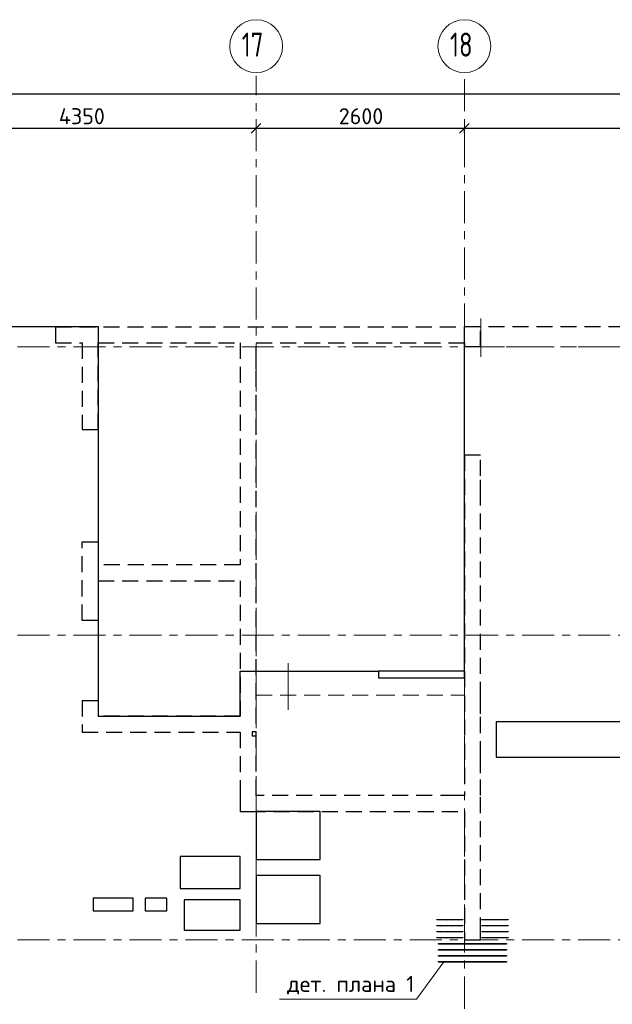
# Model space of a CAD drawing. Header units: metres. Extents: x -38 to 90, y -15 to 21.
# Tile 49 of 127: x 40.1 to 47.5, y 8.19 to 20.48. Entities that reach past the tile are written whole.
import ezdxf

# ---------------------------------------------------------------- set-up
doc = ezdxf.new("R2010")
doc.units = ezdxf.units.M
doc.header["$PDMODE"] = 65
for name, pattern in [('______11', [0.5, 0.4, -0.05, 0, -0.05]), ('______2', [0.27, 0.2, -0.07]), ('______3', [0.5, 0.4, -0.1]), ('______5', [1.1, 0.8, -0.1, 0.1, -0.1])]:
    doc.linetypes.add(name, pattern=pattern)
for name, color, linetype, lineweight in [('XR$2$Осевая линия (1)', 7, '______5', 13), ('XR$2$Размерная линия (1)', 7, 'Continuous', 13), ('XR$3$Арматурный каркас 01', 4, 'Continuous', 35), ('XR$3$Балка (1)', 7, '______3', 13), ('XR$3$Перекрытие (1)', 7, 'Continuous', 35), ('XR$3$Текст_ общее_1', 7, 'Continuous', 13)]:
    doc.layers.add(name, color=color, linetype=linetype, lineweight=lineweight)
doc.layers.add('XR$5$Стена_ бетон несущ.', color=7, linetype='Continuous', lineweight=70, true_color=0xb4b496)
doc.styles.add('ISOCPEUR', font='txt')
doc.dimstyles.new('DIMSTYLE_3', dxfattribs={"dimtxt": 0.2, "dimasz": 0.2, "dimexe": 0, "dimexo": 0, "dimgap": 0.1, "dimtad": 2, "dimdec": 0, "dimlfac": 1000, "dimrnd": 5, "dimzin": 12, "dimdsep": 46, "dimtxsty": 'ISOCPEUR', "dimblk1": 'ALL_ML_STRICH', "dimblk2": 'ALL_ML_STRICH', "dimsah": 1, "dimcen": 0, "dimclrd": 7, "dimclre": 256, "dimclrt": 7, "dimadec": 0, "dimazin": 0, "dimtfac": 1, "dimtdec": 0, "dimtix": 1, "dimtmove": 2, "dimatfit": 3, "dimfxl": 0, "dimtzin": 0, "dimlwd": 0, "dimlwe": -3, "dimarcsym": 0})

# ---------------------------------------------------------------- blocks, each defined once
blk = doc.blocks.new('ALL_ML_STRICH')
at = {"color": 0, "linetype": 'ByBlock', "lineweight": -2}
for p, q in [((-1, 0), (0.5, 0)), ((-0.3, -0.3), (0.3, 0.3)), ((0, -0.5), (0, 0.5))]:
    blk.add_line(p, q, dxfattribs=at)
blk = doc.blocks.new('*D11')
at = {"layer": 'DEFPOINTS', "color": 7, "linetype": 'Continuous', "lineweight": 13, "transparency": 33554687}
for p in [(0.5, 19.557), (0.5, 19.377), (61.6, 17.12)]:
    blk.add_point(p, dxfattribs=at)
at = {"layer": 'XR$2$Размерная линия (1)', "color": 9, "linetype": 'Continuous', "lineweight": -2, "true_color": 0xc7c7c7, "transparency": 33554687}
for p, q in [((0.5, 19.357), (0.5, 19.557)), ((61.6, 17.14), (61.6, 19.557))]:
    blk.add_line(p, q, dxfattribs=at)
at = {"layer": 'XR$2$Размерная линия (1)', "color": 7, "linetype": 'Continuous', "lineweight": -2, "transparency": 33554687}
blk.add_line((0.5, 19.557), (61.6, 19.557), dxfattribs=at)
at = {"layer": 'XR$2$Размерная линия (1)', "color": 7, "linetype": 'Continuous', "lineweight": 13, "transparency": 33554687, "xscale": 0.2, "yscale": 0.2, "zscale": 0.2, "rotation": 180}
blk.add_blockref('ALL_ML_STRICH', (0.5, 19.557), dxfattribs=at)
at = {"layer": 'XR$2$Размерная линия (1)', "color": 7, "linetype": 'Continuous', "lineweight": 13, "transparency": 33554687, "xscale": 0.2, "yscale": 0.2, "zscale": 0.2}
blk.add_blockref('ALL_ML_STRICH', (61.6, 19.557), dxfattribs=at)
at = {"layer": 'XR$2$Размерная линия (1)', "color": 7, "linetype": 'Continuous', "lineweight": 13, "transparency": 33554687, "insert": (31.1, 19.707), "char_height": 0.2, "width": 1, "attachment_point": 5, "style": 'ISOCPEUR'}
blk.add_mtext('\\A1;{61100}', dxfattribs=at)
blk = doc.blocks.new('*D35')
at = {"layer": 'DEFPOINTS', "color": 7, "linetype": 'Continuous', "lineweight": 13, "transparency": 33554687}
for p in [(38.7, 19.186), (38.7, 19.126), (43.05, 19.104)]:
    blk.add_point(p, dxfattribs=at)
at = {"layer": 'XR$2$Размерная линия (1)', "color": 9, "linetype": 'Continuous', "lineweight": -2, "true_color": 0xc7c7c7, "transparency": 33554687}
for p, q in [((38.7, 19.166), (38.7, 19.126)), ((43.05, 19.124), (43.05, 19.126))]:
    blk.add_line(p, q, dxfattribs=at)
at = {"layer": 'XR$2$Размерная линия (1)', "color": 7, "linetype": 'Continuous', "lineweight": -2, "transparency": 33554687}
blk.add_line((38.7, 19.126), (43.05, 19.126), dxfattribs=at)
at = {"layer": 'XR$2$Размерная линия (1)', "color": 7, "linetype": 'Continuous', "lineweight": 13, "transparency": 33554687, "xscale": 0.2, "yscale": 0.2, "zscale": 0.2, "rotation": 180}
blk.add_blockref('ALL_ML_STRICH', (38.7, 19.126), dxfattribs=at)
at = {"layer": 'XR$2$Размерная линия (1)', "color": 7, "linetype": 'Continuous', "lineweight": 13, "transparency": 33554687, "xscale": 0.2, "yscale": 0.2, "zscale": 0.2}
blk.add_blockref('ALL_ML_STRICH', (43.05, 19.126), dxfattribs=at)
at = {"layer": 'XR$2$Размерная линия (1)', "color": 7, "linetype": 'Continuous', "lineweight": 13, "transparency": 33554687, "insert": (40.875, 19.276), "char_height": 0.2, "width": 0.8, "attachment_point": 5, "style": 'ISOCPEUR'}
blk.add_mtext('\\A1;{4350}', dxfattribs=at)
blk = doc.blocks.new('*D36')
at = {"layer": 'DEFPOINTS', "color": 7, "linetype": 'Continuous', "lineweight": 13, "transparency": 33554687}
for p in [(43.05, 19.126), (43.05, 19.104), (45.65, 19.05)]:
    blk.add_point(p, dxfattribs=at)
at = {"layer": 'XR$2$Размерная линия (1)', "color": 9, "linetype": 'Continuous', "lineweight": -2, "true_color": 0xc7c7c7, "transparency": 33554687}
for p, q in [((43.05, 19.124), (43.05, 19.126)), ((45.65, 19.07), (45.65, 19.126))]:
    blk.add_line(p, q, dxfattribs=at)
at = {"layer": 'XR$2$Размерная линия (1)', "color": 7, "linetype": 'Continuous', "lineweight": -2, "transparency": 33554687}
blk.add_line((43.05, 19.126), (45.65, 19.126), dxfattribs=at)
at = {"layer": 'XR$2$Размерная линия (1)', "color": 7, "linetype": 'Continuous', "lineweight": 13, "transparency": 33554687, "xscale": 0.2, "yscale": 0.2, "zscale": 0.2, "rotation": 180}
blk.add_blockref('ALL_ML_STRICH', (43.05, 19.126), dxfattribs=at)
at = {"layer": 'XR$2$Размерная линия (1)', "color": 7, "linetype": 'Continuous', "lineweight": 13, "transparency": 33554687, "xscale": 0.2, "yscale": 0.2, "zscale": 0.2}
blk.add_blockref('ALL_ML_STRICH', (45.65, 19.126), dxfattribs=at)
at = {"layer": 'XR$2$Размерная линия (1)', "color": 7, "linetype": 'Continuous', "lineweight": 13, "transparency": 33554687, "insert": (44.36, 19.276), "char_height": 0.2, "width": 0.8, "attachment_point": 5, "style": 'ISOCPEUR'}
blk.add_mtext('\\A1;{2600}', dxfattribs=at)
blk = doc.blocks.new('*D37')
at = {"layer": 'DEFPOINTS', "color": 7, "linetype": 'Continuous', "lineweight": 13, "transparency": 33554687}
for p in [(45.65, 19.126), (45.65, 19.05), (51.5, 17.39)]:
    blk.add_point(p, dxfattribs=at)
at = {"layer": 'XR$2$Размерная линия (1)', "color": 9, "linetype": 'Continuous', "lineweight": -2, "true_color": 0xc7c7c7, "transparency": 33554687}
for p, q in [((45.65, 19.07), (45.65, 19.126)), ((51.5, 17.41), (51.5, 19.126))]:
    blk.add_line(p, q, dxfattribs=at)
at = {"layer": 'XR$2$Размерная линия (1)', "color": 7, "linetype": 'Continuous', "lineweight": -2, "transparency": 33554687}
blk.add_line((45.65, 19.126), (51.5, 19.126), dxfattribs=at)
at = {"layer": 'XR$2$Размерная линия (1)', "color": 7, "linetype": 'Continuous', "lineweight": 13, "transparency": 33554687, "xscale": 0.2, "yscale": 0.2, "zscale": 0.2, "rotation": 180}
blk.add_blockref('ALL_ML_STRICH', (45.65, 19.126), dxfattribs=at)
at = {"layer": 'XR$2$Размерная линия (1)', "color": 7, "linetype": 'Continuous', "lineweight": 13, "transparency": 33554687, "xscale": 0.2, "yscale": 0.2, "zscale": 0.2}
blk.add_blockref('ALL_ML_STRICH', (51.5, 19.126), dxfattribs=at)
at = {"layer": 'XR$2$Размерная линия (1)', "color": 7, "linetype": 'Continuous', "lineweight": 13, "transparency": 33554687, "insert": (48.585, 19.276), "char_height": 0.2, "width": 0.8, "attachment_point": 5, "style": 'ISOCPEUR'}
blk.add_mtext('\\A1;{5850}', dxfattribs=at)

msp = doc.modelspace()

# ---------------------------------------------------------------- hatches: boundary and pattern name
at = {"layer": 'XR$3$Арматурный каркас 01', "linetype": 'Continuous', "lineweight": 50, "transparency": 33554687}
for points in [[(45.358, 9.2432), (45.3578, 9.2444), (45.3571, 9.2454), (45.3561, 9.246), (45.355, 9.2462), (45.3539, 9.246), (45.3529, 9.2454), (45.3522, 9.2444), (45.352, 9.2432), (45.3522, 9.2421), (45.3529, 9.2411), (45.3539, 9.2405), (45.355, 9.2402), (45.3561, 9.2405), (45.3571, 9.2411), (45.3578, 9.2421)], [(45.433, 9.2432), (45.4328, 9.2444), (45.4321, 9.2454), (45.4311, 9.246), (45.43, 9.2462), (45.4289, 9.246), (45.4279, 9.2454), (45.4272, 9.2444), (45.427, 9.2432), (45.4272, 9.2421), (45.4279, 9.2411), (45.4289, 9.2405), (45.43, 9.2402), (45.4311, 9.2405), (45.4321, 9.2411), (45.4328, 9.2421)], [(45.508, 9.2432), (45.5078, 9.2444), (45.5071, 9.2454), (45.5061, 9.246), (45.505, 9.2462), (45.5039, 9.246), (45.5029, 9.2454), (45.5022, 9.2444), (45.502, 9.2432), (45.5022, 9.2421), (45.5029, 9.2411), (45.5039, 9.2405), (45.505, 9.2402), (45.5061, 9.2405), (45.5071, 9.2411), (45.5078, 9.2421)], [(45.583, 9.2432), (45.5828, 9.2444), (45.5821, 9.2454), (45.5811, 9.246), (45.58, 9.2462), (45.5789, 9.246), (45.5779, 9.2454), (45.5772, 9.2444), (45.577, 9.2432), (45.5772, 9.2421), (45.5779, 9.2411), (45.5789, 9.2405), (45.58, 9.2402), (45.5811, 9.2405), (45.5821, 9.2411), (45.5828, 9.2421)], [(45.943, 9.2432), (45.9428, 9.2444), (45.9421, 9.2454), (45.9411, 9.246), (45.94, 9.2462), (45.9389, 9.246), (45.9379, 9.2454), (45.9372, 9.2444), (45.937, 9.2432), (45.9372, 9.2421), (45.9379, 9.2411), (45.9389, 9.2405), (45.94, 9.2402), (45.9411, 9.2405), (45.9421, 9.2411), (45.9428, 9.2421)], [(45.998, 9.2432), (45.9978, 9.2444), (45.9971, 9.2454), (45.9961, 9.246), (45.995, 9.2462), (45.9939, 9.246), (45.9929, 9.2454), (45.9922, 9.2444), (45.992, 9.2432), (45.9922, 9.2421), (45.9929, 9.2411), (45.9939, 9.2405), (45.995, 9.2402), (45.9961, 9.2405), (45.9971, 9.2411), (45.9978, 9.2421)], [(46.073, 9.2432), (46.0728, 9.2444), (46.0721, 9.2454), (46.0711, 9.246), (46.07, 9.2462), (46.0689, 9.246), (46.0679, 9.2454), (46.0672, 9.2444), (46.067, 9.2432), (46.0672, 9.2421), (46.0679, 9.2411), (46.0689, 9.2405), (46.07, 9.2402), (46.0711, 9.2405), (46.0721, 9.2411), (46.0728, 9.2421)], [(46.148, 9.2432), (46.1478, 9.2444), (46.1471, 9.2454), (46.1461, 9.246), (46.145, 9.2462), (46.1439, 9.246), (46.1429, 9.2454), (46.1422, 9.2444), (46.142, 9.2432), (46.1422, 9.2421), (46.1429, 9.2411), (46.1439, 9.2405), (46.145, 9.2402), (46.1461, 9.2405), (46.1471, 9.2411), (46.1478, 9.2421)], [(45.358, 9.1682), (45.3578, 9.1694), (45.3571, 9.1704), (45.3561, 9.171), (45.355, 9.1712), (45.3539, 9.171), (45.3529, 9.1704), (45.3522, 9.1694), (45.352, 9.1682), (45.3522, 9.1671), (45.3529, 9.1661), (45.3539, 9.1655), (45.355, 9.1652), (45.3561, 9.1655), (45.3571, 9.1661), (45.3578, 9.1671)], [(45.358, 9.0932), (45.3578, 9.0944), (45.3571, 9.0954), (45.3561, 9.096), (45.355, 9.0962), (45.3539, 9.096), (45.3529, 9.0954), (45.3522, 9.0944), (45.352, 9.0932), (45.3522, 9.0921), (45.3529, 9.0911), (45.3539, 9.0905), (45.355, 9.0902), (45.3561, 9.0905), (45.3571, 9.0911), (45.3578, 9.0921)], [(45.433, 9.1682), (45.4328, 9.1694), (45.4321, 9.1704), (45.4311, 9.171), (45.43, 9.1712), (45.4289, 9.171), (45.4279, 9.1704), (45.4272, 9.1694), (45.427, 9.1682), (45.4272, 9.1671), (45.4279, 9.1661), (45.4289, 9.1655), (45.43, 9.1652), (45.4311, 9.1655), (45.4321, 9.1661), (45.4328, 9.1671)], [(45.433, 9.0932), (45.4328, 9.0944), (45.4321, 9.0954), (45.4311, 9.096), (45.43, 9.0962), (45.4289, 9.096), (45.4279, 9.0954), (45.4272, 9.0944), (45.427, 9.0932), (45.4272, 9.0921), (45.4279, 9.0911), (45.4289, 9.0905), (45.43, 9.0902), (45.4311, 9.0905), (45.4321, 9.0911), (45.4328, 9.0921)], [(45.508, 9.1682), (45.5078, 9.1694), (45.5071, 9.1704), (45.5061, 9.171), (45.505, 9.1712), (45.5039, 9.171), (45.5029, 9.1704), (45.5022, 9.1694), (45.502, 9.1682), (45.5022, 9.1671), (45.5029, 9.1661), (45.5039, 9.1655), (45.505, 9.1652), (45.5061, 9.1655), (45.5071, 9.1661), (45.5078, 9.1671)], [(45.508, 9.0932), (45.5078, 9.0944), (45.5071, 9.0954), (45.5061, 9.096), (45.505, 9.0962), (45.5039, 9.096), (45.5029, 9.0954), (45.5022, 9.0944), (45.502, 9.0932), (45.5022, 9.0921), (45.5029, 9.0911), (45.5039, 9.0905), (45.505, 9.0902), (45.5061, 9.0905), (45.5071, 9.0911), (45.5078, 9.0921)], [(45.583, 9.1682), (45.5828, 9.1694), (45.5821, 9.1704), (45.5811, 9.171), (45.58, 9.1712), (45.5789, 9.171), (45.5779, 9.1704), (45.5772, 9.1694), (45.577, 9.1682), (45.5772, 9.1671), (45.5779, 9.1661), (45.5789, 9.1655), (45.58, 9.1652), (45.5811, 9.1655), (45.5821, 9.1661), (45.5828, 9.1671)], [(45.583, 9.0932), (45.5828, 9.0944), (45.5821, 9.0954), (45.5811, 9.096), (45.58, 9.0962), (45.5789, 9.096), (45.5779, 9.0954), (45.5772, 9.0944), (45.577, 9.0932), (45.5772, 9.0921), (45.5779, 9.0911), (45.5789, 9.0905), (45.58, 9.0902), (45.5811, 9.0905), (45.5821, 9.0911), (45.5828, 9.0921)], [(45.943, 9.1682), (45.9428, 9.1694), (45.9421, 9.1704), (45.9411, 9.171), (45.94, 9.1712), (45.9389, 9.171), (45.9379, 9.1704), (45.9372, 9.1694), (45.937, 9.1682), (45.9372, 9.1671), (45.9379, 9.1661), (45.9389, 9.1655), (45.94, 9.1652), (45.9411, 9.1655), (45.9421, 9.1661), (45.9428, 9.1671)], [(45.943, 9.0932), (45.9428, 9.0944), (45.9421, 9.0954), (45.9411, 9.096), (45.94, 9.0962), (45.9389, 9.096), (45.9379, 9.0954), (45.9372, 9.0944), (45.937, 9.0932), (45.9372, 9.0921), (45.9379, 9.0911), (45.9389, 9.0905), (45.94, 9.0902), (45.9411, 9.0905), (45.9421, 9.0911), (45.9428, 9.0921)], [(45.998, 9.1682), (45.9978, 9.1694), (45.9971, 9.1704), (45.9961, 9.171), (45.995, 9.1712), (45.9939, 9.171), (45.9929, 9.1704), (45.9922, 9.1694), (45.992, 9.1682), (45.9922, 9.1671), (45.9929, 9.1661), (45.9939, 9.1655), (45.995, 9.1652), (45.9961, 9.1655), (45.9971, 9.1661), (45.9978, 9.1671)], [(45.998, 9.0932), (45.9978, 9.0944), (45.9971, 9.0954), (45.9961, 9.096), (45.995, 9.0962), (45.9939, 9.096), (45.9929, 9.0954), (45.9922, 9.0944), (45.992, 9.0932), (45.9922, 9.0921), (45.9929, 9.0911), (45.9939, 9.0905), (45.995, 9.0902), (45.9961, 9.0905), (45.9971, 9.0911), (45.9978, 9.0921)], [(46.073, 9.1682), (46.0728, 9.1694), (46.0721, 9.1704), (46.0711, 9.171), (46.07, 9.1712), (46.0689, 9.171), (46.0679, 9.1704), (46.0672, 9.1694), (46.067, 9.1682), (46.0672, 9.1671), (46.0679, 9.1661), (46.0689, 9.1655), (46.07, 9.1652), (46.0711, 9.1655), (46.0721, 9.1661), (46.0728, 9.1671)], [(46.073, 9.0932), (46.0728, 9.0944), (46.0721, 9.0954), (46.0711, 9.096), (46.07, 9.0962), (46.0689, 9.096), (46.0679, 9.0954), (46.0672, 9.0944), (46.067, 9.0932), (46.0672, 9.0921), (46.0679, 9.0911), (46.0689, 9.0905), (46.07, 9.0902), (46.0711, 9.0905), (46.0721, 9.0911), (46.0728, 9.0921)], [(46.148, 9.1682), (46.1478, 9.1694), (46.1471, 9.1704), (46.1461, 9.171), (46.145, 9.1712), (46.1439, 9.171), (46.1429, 9.1704), (46.1422, 9.1694), (46.142, 9.1682), (46.1422, 9.1671), (46.1429, 9.1661), (46.1439, 9.1655), (46.145, 9.1652), (46.1461, 9.1655), (46.1471, 9.1661), (46.1478, 9.1671)], [(46.148, 9.0932), (46.1478, 9.0944), (46.1471, 9.0954), (46.1461, 9.096), (46.145, 9.0962), (46.1439, 9.096), (46.1429, 9.0954), (46.1422, 9.0944), (46.142, 9.0932), (46.1422, 9.0921), (46.1429, 9.0911), (46.1439, 9.0905), (46.145, 9.0902), (46.1461, 9.0905), (46.1471, 9.0911), (46.1478, 9.0921)], [(45.358, 9.0182), (45.3578, 9.0194), (45.3571, 9.0204), (45.3561, 9.021), (45.355, 9.0212), (45.3539, 9.021), (45.3529, 9.0204), (45.3522, 9.0194), (45.352, 9.0182), (45.3522, 9.0171), (45.3529, 9.0161), (45.3539, 9.0155), (45.355, 9.0152), (45.3561, 9.0155), (45.3571, 9.0161), (45.3578, 9.0171)], [(45.433, 9.0182), (45.4328, 9.0194), (45.4321, 9.0204), (45.4311, 9.021), (45.43, 9.0212), (45.4289, 9.021), (45.4279, 9.0204), (45.4272, 9.0194), (45.427, 9.0182), (45.4272, 9.0171), (45.4279, 9.0161), (45.4289, 9.0155), (45.43, 9.0152), (45.4311, 9.0155), (45.4321, 9.0161), (45.4328, 9.0171)], [(45.508, 9.0182), (45.5078, 9.0194), (45.5071, 9.0204), (45.5061, 9.021), (45.505, 9.0212), (45.5039, 9.021), (45.5029, 9.0204), (45.5022, 9.0194), (45.502, 9.0182), (45.5022, 9.0171), (45.5029, 9.0161), (45.5039, 9.0155), (45.505, 9.0152), (45.5061, 9.0155), (45.5071, 9.0161), (45.5078, 9.0171)], [(45.583, 9.0182), (45.5828, 9.0194), (45.5821, 9.0204), (45.5811, 9.021), (45.58, 9.0212), (45.5789, 9.021), (45.5779, 9.0204), (45.5772, 9.0194), (45.577, 9.0182), (45.5772, 9.0171), (45.5779, 9.0161), (45.5789, 9.0155), (45.58, 9.0152), (45.5811, 9.0155), (45.5821, 9.0161), (45.5828, 9.0171)], [(45.943, 9.0182), (45.9428, 9.0194), (45.9421, 9.0204), (45.9411, 9.021), (45.94, 9.0212), (45.9389, 9.021), (45.9379, 9.0204), (45.9372, 9.0194), (45.937, 9.0182), (45.9372, 9.0171), (45.9379, 9.0161), (45.9389, 9.0155), (45.94, 9.0152), (45.9411, 9.0155), (45.9421, 9.0161), (45.9428, 9.0171)], [(45.998, 9.0182), (45.9978, 9.0194), (45.9971, 9.0204), (45.9961, 9.021), (45.995, 9.0212), (45.9939, 9.021), (45.9929, 9.0204), (45.9922, 9.0194), (45.992, 9.0182), (45.9922, 9.0171), (45.9929, 9.0161), (45.9939, 9.0155), (45.995, 9.0152), (45.9961, 9.0155), (45.9971, 9.0161), (45.9978, 9.0171)], [(46.073, 9.0182), (46.0728, 9.0194), (46.0721, 9.0204), (46.0711, 9.021), (46.07, 9.0212), (46.0689, 9.021), (46.0679, 9.0204), (46.0672, 9.0194), (46.067, 9.0182), (46.0672, 9.0171), (46.0679, 9.0161), (46.0689, 9.0155), (46.07, 9.0152), (46.0711, 9.0155), (46.0721, 9.0161), (46.0728, 9.0171)], [(46.148, 9.0182), (46.1478, 9.0194), (46.1471, 9.0204), (46.1461, 9.021), (46.145, 9.0212), (46.1439, 9.021), (46.1429, 9.0204), (46.1422, 9.0194), (46.142, 9.0182), (46.1422, 9.0171), (46.1429, 9.0161), (46.1439, 9.0155), (46.145, 9.0152), (46.1461, 9.0155), (46.1471, 9.0161), (46.1478, 9.0171)], [(45.388, 8.9432), (45.3878, 8.9444), (45.3871, 8.9454), (45.3861, 8.946), (45.385, 8.9462), (45.3839, 8.946), (45.3829, 8.9454), (45.3822, 8.9444), (45.382, 8.9432), (45.3822, 8.9421), (45.3829, 8.9411), (45.3839, 8.9405), (45.385, 8.9402), (45.3861, 8.9405), (45.3871, 8.9411), (45.3878, 8.9421)], [(45.388, 8.8682), (45.3878, 8.8694), (45.3871, 8.8704), (45.3861, 8.871), (45.385, 8.8712), (45.3839, 8.871), (45.3829, 8.8704), (45.3822, 8.8694), (45.382, 8.8682), (45.3822, 8.8671), (45.3829, 8.8661), (45.3839, 8.8655), (45.385, 8.8652), (45.3861, 8.8655), (45.3871, 8.8661), (45.3878, 8.8671)], [(45.463, 8.9432), (45.4628, 8.9444), (45.4621, 8.9454), (45.4611, 8.946), (45.46, 8.9462), (45.4589, 8.946), (45.4579, 8.9454), (45.4572, 8.9444), (45.457, 8.9432), (45.4572, 8.9421), (45.4579, 8.9411), (45.4589, 8.9405), (45.46, 8.9402), (45.4611, 8.9405), (45.4621, 8.9411), (45.4628, 8.9421)], [(45.463, 8.8682), (45.4628, 8.8694), (45.4621, 8.8704), (45.4611, 8.871), (45.46, 8.8712), (45.4589, 8.871), (45.4579, 8.8704), (45.4572, 8.8694), (45.457, 8.8682), (45.4572, 8.8671), (45.4579, 8.8661), (45.4589, 8.8655), (45.46, 8.8652), (45.4611, 8.8655), (45.4621, 8.8661), (45.4628, 8.8671)], [(45.538, 8.9432), (45.5378, 8.9444), (45.5371, 8.9454), (45.5361, 8.946), (45.535, 8.9462), (45.5339, 8.946), (45.5329, 8.9454), (45.5322, 8.9444), (45.532, 8.9432), (45.5322, 8.9421), (45.5329, 8.9411), (45.5339, 8.9405), (45.535, 8.9402), (45.5361, 8.9405), (45.5371, 8.9411), (45.5378, 8.9421)], [(45.538, 8.8682), (45.5378, 8.8694), (45.5371, 8.8704), (45.5361, 8.871), (45.535, 8.8712), (45.5339, 8.871), (45.5329, 8.8704), (45.5322, 8.8694), (45.532, 8.8682), (45.5322, 8.8671), (45.5329, 8.8661), (45.5339, 8.8655), (45.535, 8.8652), (45.5361, 8.8655), (45.5371, 8.8661), (45.5378, 8.8671)], [(45.613, 8.9432), (45.6128, 8.9444), (45.6121, 8.9454), (45.6111, 8.946), (45.61, 8.9462), (45.6089, 8.946), (45.6079, 8.9454), (45.6072, 8.9444), (45.607, 8.9432), (45.6072, 8.9421), (45.6079, 8.9411), (45.6089, 8.9405), (45.61, 8.9402), (45.6111, 8.9405), (45.6121, 8.9411), (45.6128, 8.9421)], [(45.613, 8.8682), (45.6128, 8.8694), (45.6121, 8.8704), (45.6111, 8.871), (45.61, 8.8712), (45.6089, 8.871), (45.6079, 8.8704), (45.6072, 8.8694), (45.607, 8.8682), (45.6072, 8.8671), (45.6079, 8.8661), (45.6089, 8.8655), (45.61, 8.8652), (45.6111, 8.8655), (45.6121, 8.8661), (45.6128, 8.8671)], [(45.688, 8.9432), (45.6878, 8.9444), (45.6871, 8.9454), (45.6861, 8.946), (45.685, 8.9462), (45.6839, 8.946), (45.6829, 8.9454), (45.6822, 8.9444), (45.682, 8.9432), (45.6822, 8.9421), (45.6829, 8.9411), (45.6839, 8.9405), (45.685, 8.9402), (45.6861, 8.9405), (45.6871, 8.9411), (45.6878, 8.9421)], [(45.688, 8.8682), (45.6878, 8.8694), (45.6871, 8.8704), (45.6861, 8.871), (45.685, 8.8712), (45.6839, 8.871), (45.6829, 8.8704), (45.6822, 8.8694), (45.682, 8.8682), (45.6822, 8.8671), (45.6829, 8.8661), (45.6839, 8.8655), (45.685, 8.8652), (45.6861, 8.8655), (45.6871, 8.8661), (45.6878, 8.8671)], [(45.763, 8.9432), (45.7628, 8.9444), (45.7621, 8.9454), (45.7611, 8.946), (45.76, 8.9462), (45.7589, 8.946), (45.7579, 8.9454), (45.7572, 8.9444), (45.757, 8.9432), (45.7572, 8.9421), (45.7579, 8.9411), (45.7589, 8.9405), (45.76, 8.9402), (45.7611, 8.9405), (45.7621, 8.9411), (45.7628, 8.9421)], [(45.763, 8.8682), (45.7628, 8.8694), (45.7621, 8.8704), (45.7611, 8.871), (45.76, 8.8712), (45.7589, 8.871), (45.7579, 8.8704), (45.7572, 8.8694), (45.757, 8.8682), (45.7572, 8.8671), (45.7579, 8.8661), (45.7589, 8.8655), (45.76, 8.8652), (45.7611, 8.8655), (45.7621, 8.8661), (45.7628, 8.8671)], [(45.838, 8.9432), (45.8378, 8.9444), (45.8371, 8.9454), (45.8361, 8.946), (45.835, 8.9462), (45.8339, 8.946), (45.8329, 8.9454), (45.8322, 8.9444), (45.832, 8.9432), (45.8322, 8.9421), (45.8329, 8.9411), (45.8339, 8.9405), (45.835, 8.9402), (45.8361, 8.9405), (45.8371, 8.9411), (45.8378, 8.9421)], [(45.838, 8.8682), (45.8378, 8.8694), (45.8371, 8.8704), (45.8361, 8.871), (45.835, 8.8712), (45.8339, 8.871), (45.8329, 8.8704), (45.8322, 8.8694), (45.832, 8.8682), (45.8322, 8.8671), (45.8329, 8.8661), (45.8339, 8.8655), (45.835, 8.8652), (45.8361, 8.8655), (45.8371, 8.8661), (45.8378, 8.8671)], [(45.913, 8.9432), (45.9128, 8.9444), (45.9121, 8.9454), (45.9111, 8.946), (45.91, 8.9462), (45.9089, 8.946), (45.9079, 8.9454), (45.9072, 8.9444), (45.907, 8.9432), (45.9072, 8.9421), (45.9079, 8.9411), (45.9089, 8.9405), (45.91, 8.9402), (45.9111, 8.9405), (45.9121, 8.9411), (45.9128, 8.9421)], [(45.913, 8.8682), (45.9128, 8.8694), (45.9121, 8.8704), (45.9111, 8.871), (45.91, 8.8712), (45.9089, 8.871), (45.9079, 8.8704), (45.9072, 8.8694), (45.907, 8.8682), (45.9072, 8.8671), (45.9079, 8.8661), (45.9089, 8.8655), (45.91, 8.8652), (45.9111, 8.8655), (45.9121, 8.8661), (45.9128, 8.8671)], [(45.988, 8.9432), (45.9878, 8.9444), (45.9871, 8.9454), (45.9861, 8.946), (45.985, 8.9462), (45.9839, 8.946), (45.9829, 8.9454), (45.9822, 8.9444), (45.982, 8.9432), (45.9822, 8.9421), (45.9829, 8.9411), (45.9839, 8.9405), (45.985, 8.9402), (45.9861, 8.9405), (45.9871, 8.9411), (45.9878, 8.9421)], [(45.988, 8.8682), (45.9878, 8.8694), (45.9871, 8.8704), (45.9861, 8.871), (45.985, 8.8712), (45.9839, 8.871), (45.9829, 8.8704), (45.9822, 8.8694), (45.982, 8.8682), (45.9822, 8.8671), (45.9829, 8.8661), (45.9839, 8.8655), (45.985, 8.8652), (45.9861, 8.8655), (45.9871, 8.8661), (45.9878, 8.8671)], [(46.063, 8.9432), (46.0628, 8.9444), (46.0621, 8.9454), (46.0611, 8.946), (46.06, 8.9462), (46.0589, 8.946), (46.0579, 8.9454), (46.0572, 8.9444), (46.057, 8.9432), (46.0572, 8.9421), (46.0579, 8.9411), (46.0589, 8.9405), (46.06, 8.9402), (46.0611, 8.9405), (46.0621, 8.9411), (46.0628, 8.9421)], [(46.063, 8.8682), (46.0628, 8.8694), (46.0621, 8.8704), (46.0611, 8.871), (46.06, 8.8712), (46.0589, 8.871), (46.0579, 8.8704), (46.0572, 8.8694), (46.057, 8.8682), (46.0572, 8.8671), (46.0579, 8.8661), (46.0589, 8.8655), (46.06, 8.8652), (46.0611, 8.8655), (46.0621, 8.8661), (46.0628, 8.8671)], [(46.138, 8.9432), (46.1378, 8.9444), (46.1371, 8.9454), (46.1361, 8.946), (46.135, 8.9462), (46.1339, 8.946), (46.1329, 8.9454), (46.1322, 8.9444), (46.132, 8.9432), (46.1322, 8.9421), (46.1329, 8.9411), (46.1339, 8.9405), (46.135, 8.9402), (46.1361, 8.9405), (46.1371, 8.9411), (46.1378, 8.9421)], [(46.138, 8.8682), (46.1378, 8.8694), (46.1371, 8.8704), (46.1361, 8.871), (46.135, 8.8712), (46.1339, 8.871), (46.1329, 8.8704), (46.1322, 8.8694), (46.132, 8.8682), (46.1322, 8.8671), (46.1329, 8.8661), (46.1339, 8.8655), (46.135, 8.8652), (46.1361, 8.8655), (46.1371, 8.8661), (46.1378, 8.8671)], [(45.388, 8.7932), (45.3878, 8.7944), (45.3871, 8.7954), (45.3861, 8.796), (45.385, 8.7962), (45.3839, 8.796), (45.3829, 8.7954), (45.3822, 8.7944), (45.382, 8.7932), (45.3822, 8.7921), (45.3829, 8.7911), (45.3839, 8.7905), (45.385, 8.7902), (45.3861, 8.7905), (45.3871, 8.7911), (45.3878, 8.7921)], [(45.463, 8.7932), (45.4628, 8.7944), (45.4621, 8.7954), (45.4611, 8.796), (45.46, 8.7962), (45.4589, 8.796), (45.4579, 8.7954), (45.4572, 8.7944), (45.457, 8.7932), (45.4572, 8.7921), (45.4579, 8.7911), (45.4589, 8.7905), (45.46, 8.7902), (45.4611, 8.7905), (45.4621, 8.7911), (45.4628, 8.7921)], [(45.538, 8.7932), (45.5378, 8.7944), (45.5371, 8.7954), (45.5361, 8.796), (45.535, 8.7962), (45.5339, 8.796), (45.5329, 8.7954), (45.5322, 8.7944), (45.532, 8.7932), (45.5322, 8.7921), (45.5329, 8.7911), (45.5339, 8.7905), (45.535, 8.7902), (45.5361, 8.7905), (45.5371, 8.7911), (45.5378, 8.7921)], [(45.613, 8.7932), (45.6128, 8.7944), (45.6121, 8.7954), (45.6111, 8.796), (45.61, 8.7962), (45.6089, 8.796), (45.6079, 8.7954), (45.6072, 8.7944), (45.607, 8.7932), (45.6072, 8.7921), (45.6079, 8.7911), (45.6089, 8.7905), (45.61, 8.7902), (45.6111, 8.7905), (45.6121, 8.7911), (45.6128, 8.7921)], [(45.688, 8.7932), (45.6878, 8.7944), (45.6871, 8.7954), (45.6861, 8.796), (45.685, 8.7962), (45.6839, 8.796), (45.6829, 8.7954), (45.6822, 8.7944), (45.682, 8.7932), (45.6822, 8.7921), (45.6829, 8.7911), (45.6839, 8.7905), (45.685, 8.7902), (45.6861, 8.7905), (45.6871, 8.7911), (45.6878, 8.7921)], [(45.763, 8.7932), (45.7628, 8.7944), (45.7621, 8.7954), (45.7611, 8.796), (45.76, 8.7962), (45.7589, 8.796), (45.7579, 8.7954), (45.7572, 8.7944), (45.757, 8.7932), (45.7572, 8.7921), (45.7579, 8.7911), (45.7589, 8.7905), (45.76, 8.7902), (45.7611, 8.7905), (45.7621, 8.7911), (45.7628, 8.7921)], [(45.838, 8.7932), (45.8378, 8.7944), (45.8371, 8.7954), (45.8361, 8.796), (45.835, 8.7962), (45.8339, 8.796), (45.8329, 8.7954), (45.8322, 8.7944), (45.832, 8.7932), (45.8322, 8.7921), (45.8329, 8.7911), (45.8339, 8.7905), (45.835, 8.7902), (45.8361, 8.7905), (45.8371, 8.7911), (45.8378, 8.7921)], [(45.913, 8.7932), (45.9128, 8.7944), (45.9121, 8.7954), (45.9111, 8.796), (45.91, 8.7962), (45.9089, 8.796), (45.9079, 8.7954), (45.9072, 8.7944), (45.907, 8.7932), (45.9072, 8.7921), (45.9079, 8.7911), (45.9089, 8.7905), (45.91, 8.7902), (45.9111, 8.7905), (45.9121, 8.7911), (45.9128, 8.7921)], [(45.988, 8.7932), (45.9878, 8.7944), (45.9871, 8.7954), (45.9861, 8.796), (45.985, 8.7962), (45.9839, 8.796), (45.9829, 8.7954), (45.9822, 8.7944), (45.982, 8.7932), (45.9822, 8.7921), (45.9829, 8.7911), (45.9839, 8.7905), (45.985, 8.7902), (45.9861, 8.7905), (45.9871, 8.7911), (45.9878, 8.7921)], [(46.063, 8.7932), (46.0628, 8.7944), (46.0621, 8.7954), (46.0611, 8.796), (46.06, 8.7962), (46.0589, 8.796), (46.0579, 8.7954), (46.0572, 8.7944), (46.057, 8.7932), (46.0572, 8.7921), (46.0579, 8.7911), (46.0589, 8.7905), (46.06, 8.7902), (46.0611, 8.7905), (46.0621, 8.7911), (46.0628, 8.7921)], [(46.138, 8.7932), (46.1378, 8.7944), (46.1371, 8.7954), (46.1361, 8.796), (46.135, 8.7962), (46.1339, 8.796), (46.1329, 8.7954), (46.1322, 8.7944), (46.132, 8.7932), (46.1322, 8.7921), (46.1329, 8.7911), (46.1339, 8.7905), (46.135, 8.7902), (46.1361, 8.7905), (46.1371, 8.7911), (46.1378, 8.7921)], [(45.388, 8.7182), (45.3878, 8.7194), (45.3871, 8.7204), (45.3861, 8.721), (45.385, 8.7212), (45.3839, 8.721), (45.3829, 8.7204), (45.3822, 8.7194), (45.382, 8.7182), (45.3822, 8.7171), (45.3829, 8.7161), (45.3839, 8.7155), (45.385, 8.7152), (45.3861, 8.7155), (45.3871, 8.7161), (45.3878, 8.7171)], [(45.463, 8.7182), (45.4628, 8.7194), (45.4621, 8.7204), (45.4611, 8.721), (45.46, 8.7212), (45.4589, 8.721), (45.4579, 8.7204), (45.4572, 8.7194), (45.457, 8.7182), (45.4572, 8.7171), (45.4579, 8.7161), (45.4589, 8.7155), (45.46, 8.7152), (45.4611, 8.7155), (45.4621, 8.7161), (45.4628, 8.7171)], [(45.538, 8.7182), (45.5378, 8.7194), (45.5371, 8.7204), (45.5361, 8.721), (45.535, 8.7212), (45.5339, 8.721), (45.5329, 8.7204), (45.5322, 8.7194), (45.532, 8.7182), (45.5322, 8.7171), (45.5329, 8.7161), (45.5339, 8.7155), (45.535, 8.7152), (45.5361, 8.7155), (45.5371, 8.7161), (45.5378, 8.7171)], [(45.613, 8.7182), (45.6128, 8.7194), (45.6121, 8.7204), (45.6111, 8.721), (45.61, 8.7212), (45.6089, 8.721), (45.6079, 8.7204), (45.6072, 8.7194), (45.607, 8.7182), (45.6072, 8.7171), (45.6079, 8.7161), (45.6089, 8.7155), (45.61, 8.7152), (45.6111, 8.7155), (45.6121, 8.7161), (45.6128, 8.7171)], [(45.688, 8.7182), (45.6878, 8.7194), (45.6871, 8.7204), (45.6861, 8.721), (45.685, 8.7212), (45.6839, 8.721), (45.6829, 8.7204), (45.6822, 8.7194), (45.682, 8.7182), (45.6822, 8.7171), (45.6829, 8.7161), (45.6839, 8.7155), (45.685, 8.7152), (45.6861, 8.7155), (45.6871, 8.7161), (45.6878, 8.7171)], [(45.763, 8.7182), (45.7628, 8.7194), (45.7621, 8.7204), (45.7611, 8.721), (45.76, 8.7212), (45.7589, 8.721), (45.7579, 8.7204), (45.7572, 8.7194), (45.757, 8.7182), (45.7572, 8.7171), (45.7579, 8.7161), (45.7589, 8.7155), (45.76, 8.7152), (45.7611, 8.7155), (45.7621, 8.7161), (45.7628, 8.7171)], [(45.838, 8.7182), (45.8378, 8.7194), (45.8371, 8.7204), (45.8361, 8.721), (45.835, 8.7212), (45.8339, 8.721), (45.8329, 8.7204), (45.8322, 8.7194), (45.832, 8.7182), (45.8322, 8.7171), (45.8329, 8.7161), (45.8339, 8.7155), (45.835, 8.7152), (45.8361, 8.7155), (45.8371, 8.7161), (45.8378, 8.7171)], [(45.913, 8.7182), (45.9128, 8.7194), (45.9121, 8.7204), (45.9111, 8.721), (45.91, 8.7212), (45.9089, 8.721), (45.9079, 8.7204), (45.9072, 8.7194), (45.907, 8.7182), (45.9072, 8.7171), (45.9079, 8.7161), (45.9089, 8.7155), (45.91, 8.7152), (45.9111, 8.7155), (45.9121, 8.7161), (45.9128, 8.7171)], [(45.988, 8.7182), (45.9878, 8.7194), (45.9871, 8.7204), (45.9861, 8.721), (45.985, 8.7212), (45.9839, 8.721), (45.9829, 8.7204), (45.9822, 8.7194), (45.982, 8.7182), (45.9822, 8.7171), (45.9829, 8.7161), (45.9839, 8.7155), (45.985, 8.7152), (45.9861, 8.7155), (45.9871, 8.7161), (45.9878, 8.7171)], [(46.063, 8.7182), (46.0628, 8.7194), (46.0621, 8.7204), (46.0611, 8.721), (46.06, 8.7212), (46.0589, 8.721), (46.0579, 8.7204), (46.0572, 8.7194), (46.057, 8.7182), (46.0572, 8.7171), (46.0579, 8.7161), (46.0589, 8.7155), (46.06, 8.7152), (46.0611, 8.7155), (46.0621, 8.7161), (46.0628, 8.7171)], [(46.138, 8.7182), (46.1378, 8.7194), (46.1371, 8.7204), (46.1361, 8.721), (46.135, 8.7212), (46.1339, 8.721), (46.1329, 8.7204), (46.1322, 8.7194), (46.132, 8.7182), (46.1322, 8.7171), (46.1329, 8.7161), (46.1339, 8.7155), (46.135, 8.7152), (46.1361, 8.7155), (46.1371, 8.7161), (46.1378, 8.7171)]]:
    msp.add_hatch(color=2, dxfattribs=at).paths.add_polyline_path(points)

# ---------------------------------------------------------------- linework, layer by layer
at = {"color": 52, "linetype": 'Continuous', "lineweight": 13, "transparency": 33554687}
for p, q in [((45.8549, 16.7533), (45.8549, 16.2733)), ((43.4499, 12.4494), (43.4499, 11.8694))]:
    msp.add_line(p, q, dxfattribs=at)
at = {"layer": 'XR$2$Осевая линия (1)', "color": 253, "linetype": '______11', "lineweight": 13, "true_color": 0xa0a0a0, "transparency": 33554687}
for p, q in [((43.05, 8.34), (43.05, 19.78)), ((45.65, 6.74), (45.65, 19.78)), ((-2.63, 16.4), (62.6, 16.4)), ((-2.63, 12.8), (62.6, 12.8)), ((-2.63, 9), (62.6, 9))]:
    msp.add_line(p, q, dxfattribs=at)
at = {"layer": 'XR$2$Осевая линия (1)', "color": 7, "linetype": 'Continuous', "lineweight": 13, "transparency": 33554687}
for centre in [(43.0504, 20.1501), (45.6504, 20.1501)]:
    msp.add_circle(centre, 0.3304, dxfattribs=at)
at = {"layer": 'XR$3$Арматурный каркас 01', "color": 2, "linetype": 'Continuous', "lineweight": 25, "transparency": 33554687}
for points in [[(45.63, 9.2472), (45.305, 9.2472), (45.305, 9.2532), (45.63, 9.2532), (45.63, 9.2472)], [(45.63, 9.2472), (45.305, 9.2472), (45.305, 9.2532), (45.63, 9.2532), (45.63, 9.2472)], [(45.87, 9.2532), (46.195, 9.2532), (46.195, 9.2472), (45.87, 9.2472), (45.87, 9.2532)], [(45.87, 9.2532), (46.195, 9.2532), (46.195, 9.2472), (45.87, 9.2472), (45.87, 9.2532)], [(45.63, 9.1722), (45.305, 9.1722), (45.305, 9.1782), (45.63, 9.1782), (45.63, 9.1722)], [(45.63, 9.1722), (45.305, 9.1722), (45.305, 9.1782), (45.63, 9.1782), (45.63, 9.1722)], [(45.63, 9.0972), (45.305, 9.0972), (45.305, 9.1032), (45.63, 9.1032), (45.63, 9.0972)], [(45.63, 9.0972), (45.305, 9.0972), (45.305, 9.1032), (45.63, 9.1032), (45.63, 9.0972)], [(45.87, 9.1782), (46.195, 9.1782), (46.195, 9.1722), (45.87, 9.1722), (45.87, 9.1782)], [(45.87, 9.1782), (46.195, 9.1782), (46.195, 9.1722), (45.87, 9.1722), (45.87, 9.1782)], [(45.87, 9.1032), (46.195, 9.1032), (46.195, 9.0972), (45.87, 9.0972), (45.87, 9.1032)], [(45.87, 9.1032), (46.195, 9.1032), (46.195, 9.0972), (45.87, 9.0972), (45.87, 9.1032)], [(45.63, 9.0222), (45.305, 9.0222), (45.305, 9.0282), (45.63, 9.0282), (45.63, 9.0222)], [(45.63, 9.0222), (45.305, 9.0222), (45.305, 9.0282), (45.63, 9.0282), (45.63, 9.0222)], [(45.87, 9.0282), (46.195, 9.0282), (46.195, 9.0222), (45.87, 9.0222), (45.87, 9.0282)], [(45.87, 9.0282), (46.195, 9.0282), (46.195, 9.0222), (45.87, 9.0222), (45.87, 9.0282)], [(45.325, 8.9532), (46.175, 8.9532), (46.175, 8.9472), (45.325, 8.9472), (45.325, 8.9532)], [(45.325, 8.9532), (46.175, 8.9532), (46.175, 8.9472), (45.325, 8.9472), (45.325, 8.9532)], [(45.325, 8.8782), (46.175, 8.8782), (46.175, 8.8722), (45.325, 8.8722), (45.325, 8.8782)], [(45.325, 8.8782), (46.175, 8.8782), (46.175, 8.8722), (45.325, 8.8722), (45.325, 8.8782)], [(45.325, 8.8032), (46.175, 8.8032), (46.175, 8.7972), (45.325, 8.7972), (45.325, 8.8032)], [(45.325, 8.8032), (46.175, 8.8032), (46.175, 8.7972), (45.325, 8.7972), (45.325, 8.8032)], [(45.325, 8.7282), (46.175, 8.7282), (46.175, 8.7222), (45.325, 8.7222), (45.325, 8.7282)], [(45.325, 8.7282), (46.175, 8.7282), (46.175, 8.7222), (45.325, 8.7222), (45.325, 8.7282)]]:
    msp.add_lwpolyline(points, dxfattribs=at)
at = {"layer": 'XR$3$Балка (1)', "color": 7, "linetype": '______2', "lineweight": 25, "transparency": 33554687}
for q in [(45.65, 16.6502), (48.165, 16.6502)]:
    msp.add_line((45.65, 16.6502), q, dxfattribs=at)
at = {"layer": 'XR$3$Балка (1)', "color": 7, "linetype": '______2', "lineweight": 18, "transparency": 33554687}
for p, q in [((45.65, 16.4002), (51.6, 16.4002)), ((43.05, 12.3502), (43.05, 12.0502)), ((45.65, 12.0502), (45.65, 12.2702)), ((43.05, 12.0502), (44.58, 12.0502)), ((44.58, 12.0502), (45.65, 12.0502))]:
    msp.add_line(p, q, dxfattribs=at)
at = {"layer": 'XR$3$Перекрытие (1)', "color": 7, "linetype": 'Continuous', "lineweight": 25, "transparency": 33554687}
for p, q in [((38.5699, 16.6502), (41.0797, 16.6502)), ((41.0797, 16.6502), (41.0797, 11.7903)), ((45.65, 12.2702), (45.65, 16.6502)), ((42.85, 11.7903), (42.85, 12.3502)), ((42.85, 12.3502), (44.58, 12.3502)), ((44.58, 12.3502), (44.58, 12.2702)), ((45.65, 12.3502), (44.58, 12.3502)), ((44.58, 12.2702), (45.65, 12.2702)), ((41.0797, 11.7903), (42.85, 11.7903)), ((46.0469, 11.7202), (46.0469, 11.2802)), ((48.1469, 11.7202), (46.0469, 11.7202)), ((43, 11.5937), (43, 11.5437)), ((43.05, 11.5937), (43, 11.5937)), ((43.05, 11.5437), (43.05, 11.5937)), ((43, 11.5437), (43.05, 11.5437)), ((46.0469, 11.2802), (48.1469, 11.2802)), ((43.05, 10.6006), (43.05, 10.0006)), ((43.85, 10.6006), (43.05, 10.6006)), ((43.85, 10.0006), (43.85, 10.6006)), ((42.1, 10.0398), (42.1, 9.6398)), ((42.85, 10.0398), (42.1, 10.0398)), ((42.85, 9.6398), (42.85, 10.0398)), ((43.05, 10.0006), (43.85, 10.0006)), ((43.05, 9.8018), (43.05, 9.2018)), ((43.85, 9.8018), (43.05, 9.8018)), ((43.85, 9.2018), (43.85, 9.8018)), ((42.1, 9.6398), (42.85, 9.6398)), ((41.0154, 9.5195), (41.0154, 9.3595)), ((41.5154, 9.5195), (41.0154, 9.5195)), ((41.5154, 9.3595), (41.5154, 9.5195)), ((41.6656, 9.5195), (41.6656, 9.3595)), ((41.9356, 9.5195), (41.6656, 9.5195)), ((41.9356, 9.3595), (41.9356, 9.5195)), ((42.1506, 9.4995), (42.1506, 9.1195)), ((42.8506, 9.4995), (42.1506, 9.4995)), ((42.8506, 9.1195), (42.8506, 9.4995)), ((41.0154, 9.3595), (41.5154, 9.3595)), ((41.6656, 9.3595), (41.9356, 9.3595)), ((42.1506, 9.1195), (42.8506, 9.1195)), ((43.05, 9.2018), (43.85, 9.2018))]:
    msp.add_line(p, q, dxfattribs=at)
at = {"layer": 'XR$3$Текст_ общее_1', "color": 7, "linetype": 'Continuous', "lineweight": 13, "transparency": 33554687}
msp.add_lwpolyline([(45.3953, 8.7252), (45.0508, 8.2595), (43.3408, 8.2595)], dxfattribs=at)
at = {"layer": 'XR$5$Стена_ бетон несущ.', "color": 253, "linetype": '______2', "lineweight": -3, "true_color": 0xa0a0a0, "transparency": 33554687}
for p, q in [((40.545, 16.65), (45.65, 16.65)), ((40.545, 16.65), (40.545, 16.45)), ((45.85, 16.65), (45.65, 16.65)), ((45.85, 16.4), (45.85, 16.65)), ((40.545, 16.45), (40.8797, 16.45)), ((40.8797, 16.45), (40.8797, 15.365)), ((41.0797, 15.365), (41.0797, 16.45)), ((41.0797, 16.45), (42.85, 16.45)), ((42.85, 16.45), (42.85, 13.68)), ((43.05, 16.199), (43.05, 16.45)), ((43.05, 16.45), (45.65, 16.45)), ((45.65, 16.45), (45.65, 16.4)), ((45.85, 16.4), (45.65, 16.4)), ((43.05, 16.119), (43.05, 16.199)), ((43.05, 10.8), (43.05, 16.119)), ((40.8797, 15.365), (41.0797, 15.365)), ((45.65, 15.05), (45.85, 15.05)), ((45.65, 15.05), (45.65, 10.8)), ((45.85, 14.79), (45.85, 15.05)), ((45.85, 14.54), (45.85, 14.79)), ((45.85, 12.0195), (45.85, 14.54)), ((40.8797, 13.965), (41.0797, 13.965)), ((40.8797, 12.985), (40.8797, 13.965)), ((41.0797, 13.965), (41.0797, 13.68)), ((42.85, 13.68), (41.0797, 13.68)), ((41.0797, 13.48), (42.85, 13.48)), ((41.0797, 13.48), (41.0797, 12.985)), ((42.85, 13.48), (42.85, 11.79)), ((41.0797, 12.985), (40.8797, 12.985)), ((40.8797, 11.985), (41.0797, 11.985)), ((40.8797, 11.985), (40.8797, 11.59)), ((41.0797, 11.985), (41.0797, 11.79)), ((45.85, 11.8195), (45.85, 12.0195)), ((45.85, 11.28), (45.85, 11.8195)), ((42.85, 11.79), (41.0797, 11.79)), ((40.8797, 11.59), (42.85, 11.59)), ((42.85, 11.59), (42.85, 10.8)), ((45.85, 11.08), (45.85, 11.28)), ((45.85, 10.8), (45.85, 11.08)), ((42.85, 10.8), (42.85, 10.6)), ((45.55, 10.8), (43.05, 10.8)), ((45.65, 10.8), (45.55, 10.8)), ((45.85, 9.08), (45.85, 10.8)), ((42.85, 10.6), (42.97, 10.6)), ((42.97, 10.6), (45.65, 10.6)), ((45.65, 10.6), (45.65, 9)), ((45.65, 9), (45.85, 9)), ((45.85, 9), (45.85, 9.08))]:
    msp.add_line(p, q, dxfattribs=at)

# ---------------------------------------------------------------- texts
at = {"layer": 'XR$2$Осевая линия (1)', "color": 7, "linetype": 'Continuous', "lineweight": 13, "transparency": 33554687, "char_height": 0.3, "width": 0.472281, "attachment_point": 7, "style": 'ISOCPEUR'}
for s, insert in [('\\W0.75;17', (42.8704, 20.0196)), ('\\W0.75;18', (45.4704, 20.0196))]:
    msp.add_mtext(s, dxfattribs=dict(at, insert=insert))
at = {"layer": 'XR$3$Текст_ общее_1', "color": 7, "linetype": 'Continuous', "lineweight": 13, "transparency": 33554687, "insert": (44.2308, 8.4329), "char_height": 0.2, "width": 1.695238, "attachment_point": 5, "style": 'ISOCPEUR'}
msp.add_mtext('\\A1;{\\fISOCPEUR|i0|b0;\\H0.200000;\\W1.000000;\\C7;дет. плана 1}\\P', dxfattribs=at)

# ---------------------------------------------------------------- dimensions: what is measured, and where the dimension line sits
at = {"layer": 'XR$2$Размерная линия (1)', "color": 7, "linetype": 'Continuous', "lineweight": 13, "transparency": 33554687}
for base, p1, p2, picture, middle in [((61.6, 19.5574), (0.5, 19.3568), (61.6, 17.1397), '*D11', (31.1, 19.7074)), ((43.05, 19.1261), (38.7, 19.1656), (43.05, 19.1244), '*D35', (40.875, 19.2761)), ((45.65, 19.1261), (43.05, 19.1244), (45.65, 19.0702), '*D36', (44.36, 19.2761)), ((51.5, 19.1261), (45.65, 19.0702), (51.5, 17.4096), '*D37', (48.585, 19.2761))]:
    dim = msp.add_linear_dim(base=base, p1=p1, p2=p2, dimstyle='DIMSTYLE_3', override={"dimpost": '<>', "dimclrd": 7, "dimclre": 9, "dimclrt": 7, "dimlwd": 0, "dimlwe": 65533}, dxfattribs=at)
    dim.commit()
    dim.dimension.update_dxf_attribs({"geometry": picture, "text_midpoint": middle, "dimtype": 160})

doc.saveas('drawing.dxf')
